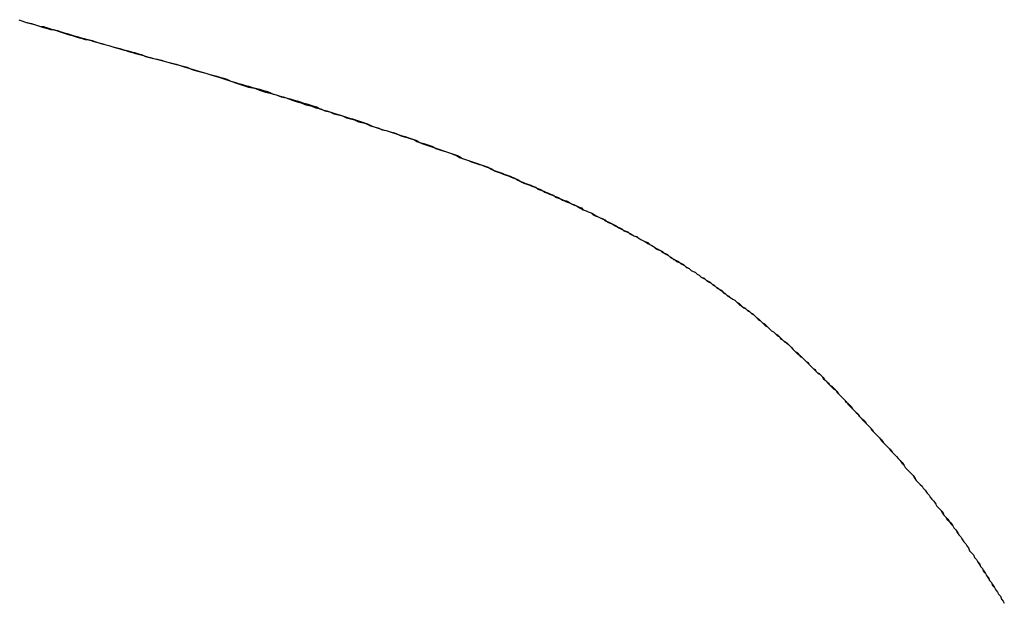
# Model space of a CAD drawing. Extents: x -55 to 3310, y -427 to 1727.
# Tile 10 of 79: x 991.314 to 992.308, y 530.56 to 531.147. Entities that reach past the tile are written whole.
import ezdxf

# ---------------------------------------------------------------- set-up
doc = ezdxf.new("R2010")
doc.units = 0
doc.linetypes.add('DURCHGEHEND', pattern=[0])
doc.layers.add('KF_PASSIO_SUB_15_FRONT', color=7, linetype='DURCHGEHEND')

# ---------------------------------------------------------------- blocks, each defined once
blk = doc.blocks.new('KF_PASSIO_SUB_15_FRONT')
at = {"layer": 'KF_PASSIO_SUB_15_FRONT'}
for points in [[(-238.97, -390.616, 0), (-238.967, -390.617, 0), (-238.964, -390.618, 0), (-238.961, -390.619, 0), (-238.958, -390.62, 0), (-238.954, -390.621, 0), (-238.951, -390.622, 0), (-238.948, -390.623, 0), (-238.945, -390.624, 0), (-238.941, -390.625, 0), (-238.938, -390.626, 0), (-238.935, -390.626, 0), (-238.931, -390.627, 0), (-238.928, -390.628, 0), (-238.925, -390.629, 0), (-238.921, -390.63, 0), (-238.918, -390.631, 0), (-238.915, -390.632, 0), (-238.911, -390.633, 0), (-238.908, -390.634, 0), (-238.904, -390.635, 0), (-238.901, -390.636, 0), (-238.897, -390.637, 0), (-238.894, -390.638, 0), (-238.89, -390.639, 0), (-238.887, -390.64, 0), (-238.883, -390.641, 0), (-238.879, -390.642, 0), (-238.876, -390.643, 0), (-238.872, -390.644, 0), (-238.868, -390.645, 0), (-238.865, -390.646, 0), (-238.861, -390.647, 0), (-238.857, -390.648, 0), (-238.853, -390.649, 0), (-238.85, -390.65, 0), (-238.846, -390.651, 0), (-238.842, -390.653, 0), (-238.838, -390.654, 0), (-238.834, -390.655, 0), (-238.831, -390.656, 0), (-238.827, -390.657, 0), (-238.823, -390.658, 0)], [(-238.97, -390.616, 0), (-238.967, -390.617, 0), (-238.964, -390.618, 0), (-238.96, -390.619, 0), (-238.957, -390.62, 0), (-238.954, -390.621, 0), (-238.951, -390.622, 0), (-238.948, -390.623, 0), (-238.945, -390.623, 0), (-238.942, -390.624, 0), (-238.939, -390.625, 0), (-238.936, -390.626, 0), (-238.932, -390.627, 0), (-238.929, -390.628, 0), (-238.926, -390.629, 0), (-238.923, -390.63, 0), (-238.92, -390.631, 0), (-238.916, -390.632, 0), (-238.913, -390.633, 0), (-238.91, -390.634, 0), (-238.906, -390.635, 0), (-238.903, -390.636, 0), (-238.9, -390.636, 0), (-238.896, -390.637, 0), (-238.893, -390.638, 0), (-238.89, -390.639, 0), (-238.886, -390.64, 0), (-238.883, -390.641, 0), (-238.879, -390.642, 0), (-238.876, -390.643, 0), (-238.873, -390.644, 0), (-238.869, -390.645, 0), (-238.866, -390.646, 0), (-238.862, -390.647, 0), (-238.859, -390.648, 0), (-238.855, -390.649, 0), (-238.852, -390.65, 0), (-238.848, -390.651, 0), (-238.844, -390.652, 0), (-238.841, -390.653, 0), (-238.837, -390.654, 0), (-238.834, -390.655, 0), (-238.83, -390.656, 0), (-238.826, -390.657, 0), (-238.823, -390.658, 0)], [(-238.823, -390.658, 0), (-238.819, -390.659, 0), (-238.815, -390.66, 0), (-238.811, -390.661, 0), (-238.808, -390.662, 0), (-238.804, -390.663, 0), (-238.8, -390.664, 0), (-238.796, -390.666, 0), (-238.793, -390.667, 0), (-238.789, -390.668, 0), (-238.785, -390.669, 0), (-238.781, -390.67, 0), (-238.778, -390.671, 0), (-238.774, -390.672, 0), (-238.77, -390.673, 0), (-238.767, -390.674, 0), (-238.763, -390.675, 0), (-238.76, -390.676, 0), (-238.756, -390.678, 0), (-238.752, -390.679, 0), (-238.749, -390.68, 0), (-238.745, -390.681, 0), (-238.742, -390.682, 0), (-238.738, -390.683, 0), (-238.735, -390.684, 0), (-238.731, -390.685, 0), (-238.727, -390.686, 0), (-238.724, -390.687, 0), (-238.72, -390.688, 0), (-238.717, -390.689, 0), (-238.713, -390.691, 0), (-238.71, -390.692, 0), (-238.707, -390.693, 0), (-238.703, -390.694, 0), (-238.7, -390.695, 0), (-238.696, -390.696, 0), (-238.693, -390.697, 0), (-238.689, -390.698, 0), (-238.686, -390.699, 0), (-238.683, -390.7, 0), (-238.679, -390.701, 0), (-238.676, -390.702, 0), (-238.673, -390.703, 0), (-238.669, -390.704, 0), (-238.666, -390.706, 0), (-238.663, -390.707, 0), (-238.659, -390.708, 0), (-238.656, -390.709, 0), (-238.653, -390.71, 0), (-238.65, -390.711, 0), (-238.646, -390.712, 0), (-238.643, -390.713, 0), (-238.64, -390.714, 0), (-238.637, -390.715, 0), (-238.633, -390.716, 0), (-238.63, -390.717, 0), (-238.627, -390.718, 0), (-238.624, -390.719, 0), (-238.621, -390.72, 0), (-238.618, -390.721, 0), (-238.614, -390.723, 0), (-238.611, -390.724, 0), (-238.608, -390.725, 0), (-238.605, -390.726, 0), (-238.602, -390.727, 0), (-238.599, -390.728, 0), (-238.596, -390.729, 0), (-238.593, -390.73, 0), (-238.59, -390.731, 0), (-238.587, -390.732, 0), (-238.584, -390.733, 0), (-238.58, -390.734, 0), (-238.577, -390.735, 0), (-238.574, -390.736, 0), (-238.571, -390.737, 0), (-238.568, -390.738, 0), (-238.565, -390.74, 0), (-238.563, -390.741, 0), (-238.56, -390.742, 0), (-238.557, -390.743, 0), (-238.554, -390.744, 0), (-238.551, -390.745, 0), (-238.548, -390.746, 0), (-238.545, -390.747, 0), (-238.542, -390.748, 0), (-238.539, -390.749, 0), (-238.536, -390.75, 0), (-238.533, -390.751, 0), (-238.531, -390.752, 0), (-238.528, -390.753, 0), (-238.525, -390.755, 0), (-238.522, -390.756, 0), (-238.519, -390.757, 0), (-238.516, -390.758, 0), (-238.514, -390.759, 0), (-238.511, -390.76, 0), (-238.508, -390.761, 0), (-238.505, -390.762, 0), (-238.502, -390.763, 0), (-238.5, -390.764, 0), (-238.497, -390.765, 0), (-238.494, -390.766, 0), (-238.492, -390.767, 0), (-238.489, -390.769, 0), (-238.486, -390.77, 0), (-238.483, -390.771, 0), (-238.481, -390.772, 0), (-238.478, -390.773, 0), (-238.475, -390.774, 0), (-238.473, -390.775, 0), (-238.47, -390.776, 0), (-238.467, -390.777, 0), (-238.465, -390.778, 0), (-238.462, -390.78, 0), (-238.46, -390.781, 0), (-238.457, -390.782, 0), (-238.454, -390.783, 0), (-238.452, -390.784, 0), (-238.449, -390.785, 0), (-238.447, -390.786, 0), (-238.444, -390.787, 0), (-238.442, -390.788, 0), (-238.439, -390.79, 0), (-238.436, -390.791, 0), (-238.434, -390.792, 0), (-238.431, -390.793, 0), (-238.429, -390.794, 0), (-238.426, -390.795, 0), (-238.424, -390.796, 0), (-238.421, -390.798, 0), (-238.419, -390.799, 0), (-238.417, -390.8, 0), (-238.414, -390.801, 0), (-238.412, -390.802, 0), (-238.409, -390.803, 0), (-238.407, -390.804, 0), (-238.404, -390.806, 0), (-238.402, -390.807, 0), (-238.4, -390.808, 0), (-238.397, -390.809, 0), (-238.395, -390.81, 0), (-238.392, -390.811, 0), (-238.39, -390.813, 0), (-238.388, -390.814, 0), (-238.385, -390.815, 0), (-238.383, -390.816, 0), (-238.381, -390.817, 0), (-238.378, -390.818, 0), (-238.376, -390.82, 0), (-238.374, -390.821, 0), (-238.371, -390.822, 0), (-238.369, -390.823, 0), (-238.367, -390.824, 0), (-238.364, -390.826, 0), (-238.362, -390.827, 0), (-238.36, -390.828, 0), (-238.358, -390.829, 0), (-238.355, -390.83, 0), (-238.353, -390.832, 0), (-238.351, -390.833, 0), (-238.349, -390.834, 0), (-238.346, -390.835, 0), (-238.344, -390.837, 0), (-238.342, -390.838, 0), (-238.34, -390.839, 0), (-238.338, -390.84, 0), (-238.335, -390.842, 0), (-238.333, -390.843, 0), (-238.331, -390.844, 0), (-238.329, -390.845, 0), (-238.327, -390.847, 0), (-238.325, -390.848, 0), (-238.322, -390.849, 0), (-238.32, -390.85, 0), (-238.318, -390.852, 0), (-238.316, -390.853, 0), (-238.314, -390.854, 0), (-238.312, -390.856, 0), (-238.31, -390.857, 0), (-238.308, -390.858, 0), (-238.306, -390.86, 0), (-238.303, -390.861, 0), (-238.301, -390.862, 0), (-238.299, -390.863, 0), (-238.297, -390.865, 0), (-238.295, -390.866, 0), (-238.293, -390.867, 0), (-238.291, -390.869, 0), (-238.289, -390.87, 0), (-238.287, -390.871, 0), (-238.285, -390.873, 0), (-238.283, -390.874, 0), (-238.281, -390.876, 0), (-238.279, -390.877, 0), (-238.277, -390.878, 0), (-238.275, -390.88, 0), (-238.273, -390.881, 0), (-238.271, -390.882, 0), (-238.269, -390.884, 0), (-238.267, -390.885, 0), (-238.265, -390.887, 0), (-238.263, -390.888, 0), (-238.261, -390.889, 0), (-238.259, -390.891, 0), (-238.257, -390.892, 0), (-238.255, -390.894, 0), (-238.253, -390.895, 0), (-238.251, -390.897, 0), (-238.249, -390.898, 0), (-238.247, -390.899, 0), (-238.245, -390.901, 0), (-238.244, -390.902, 0), (-238.242, -390.904, 0), (-238.24, -390.905, 0), (-238.238, -390.907, 0), (-238.236, -390.908, 0), (-238.234, -390.91, 0), (-238.232, -390.911, 0), (-238.23, -390.913, 0), (-238.228, -390.914, 0), (-238.226, -390.916, 0), (-238.225, -390.917, 0), (-238.223, -390.919, 0), (-238.221, -390.92, 0), (-238.219, -390.922, 0), (-238.217, -390.923, 0), (-238.215, -390.925, 0), (-238.213, -390.927, 0), (-238.212, -390.928, 0), (-238.21, -390.93, 0), (-238.208, -390.931, 0), (-238.206, -390.933, 0), (-238.204, -390.934, 0), (-238.202, -390.936, 0), (-238.201, -390.938, 0), (-238.199, -390.939, 0), (-238.197, -390.941, 0), (-238.195, -390.942, 0), (-238.193, -390.944, 0), (-238.191, -390.946, 0), (-238.19, -390.947, 0), (-238.188, -390.949, 0), (-238.186, -390.951, 0), (-238.184, -390.952, 0), (-238.182, -390.954, 0), (-238.181, -390.956, 0), (-238.179, -390.957, 0), (-238.177, -390.959, 0), (-238.175, -390.961, 0), (-238.174, -390.962, 0), (-238.172, -390.964, 0), (-238.17, -390.966, 0), (-238.168, -390.968, 0), (-238.166, -390.969, 0), (-238.165, -390.971, 0), (-238.163, -390.973, 0), (-238.161, -390.974, 0), (-238.159, -390.976, 0), (-238.158, -390.978, 0), (-238.156, -390.98, 0), (-238.154, -390.982, 0), (-238.152, -390.983, 0), (-238.151, -390.985, 0), (-238.149, -390.987, 0), (-238.147, -390.989, 0), (-238.145, -390.99, 0), (-238.143, -390.992, 0), (-238.142, -390.994, 0), (-238.14, -390.996, 0), (-238.138, -390.998, 0), (-238.136, -391, 0), (-238.135, -391.002, 0), (-238.133, -391.003, 0), (-238.131, -391.005, 0), (-238.129, -391.007, 0), (-238.128, -391.009, 0), (-238.126, -391.011, 0), (-238.124, -391.013, 0), (-238.122, -391.015, 0), (-238.121, -391.017, 0), (-238.119, -391.019, 0), (-238.117, -391.02, 0), (-238.115, -391.022, 0), (-238.114, -391.024, 0), (-238.112, -391.026, 0), (-238.11, -391.028, 0), (-238.108, -391.03, 0), (-238.107, -391.032, 0)], [(-238.823, -390.658, 0), (-238.816, -390.66, 0), (-238.808, -390.662, 0), (-238.802, -390.664, 0), (-238.795, -390.666, 0), (-238.788, -390.668, 0), (-238.781, -390.67, 0), (-238.775, -390.672, 0), (-238.768, -390.674, 0), (-238.762, -390.676, 0), (-238.756, -390.678, 0), (-238.75, -390.68, 0), (-238.744, -390.682, 0), (-238.738, -390.684, 0), (-238.732, -390.685, 0), (-238.727, -390.687, 0), (-238.721, -390.689, 0), (-238.716, -390.69, 0), (-238.71, -390.692, 0), (-238.705, -390.694, 0), (-238.7, -390.695, 0), (-238.695, -390.697, 0), (-238.689, -390.699, 0), (-238.685, -390.7, 0), (-238.68, -390.702, 0), (-238.675, -390.703, 0), (-238.67, -390.705, 0), (-238.665, -390.706, 0), (-238.661, -390.708, 0), (-238.656, -390.709, 0), (-238.652, -390.711, 0), (-238.647, -390.712, 0), (-238.643, -390.713, 0), (-238.639, -390.715, 0), (-238.635, -390.716, 0), (-238.631, -390.717, 0), (-238.627, -390.719, 0), (-238.622, -390.72, 0), (-238.619, -390.721, 0), (-238.615, -390.723, 0), (-238.611, -390.724, 0), (-238.607, -390.725, 0), (-238.603, -390.727, 0), (-238.599, -390.728, 0), (-238.596, -390.729, 0), (-238.592, -390.73, 0), (-238.589, -390.731, 0), (-238.585, -390.733, 0), (-238.582, -390.734, 0), (-238.578, -390.735, 0), (-238.575, -390.736, 0), (-238.571, -390.737, 0), (-238.568, -390.739, 0), (-238.565, -390.74, 0), (-238.561, -390.741, 0), (-238.558, -390.742, 0), (-238.555, -390.743, 0), (-238.552, -390.744, 0), (-238.549, -390.746, 0), (-238.546, -390.747, 0), (-238.543, -390.748, 0), (-238.539, -390.749, 0), (-238.536, -390.75, 0), (-238.533, -390.751, 0), (-238.53, -390.752, 0), (-238.527, -390.753, 0), (-238.525, -390.754, 0), (-238.522, -390.756, 0), (-238.519, -390.757, 0), (-238.516, -390.758, 0), (-238.513, -390.759, 0), (-238.51, -390.76, 0), (-238.507, -390.761, 0), (-238.504, -390.762, 0), (-238.502, -390.763, 0), (-238.499, -390.764, 0), (-238.496, -390.765, 0), (-238.493, -390.767, 0), (-238.491, -390.768, 0), (-238.488, -390.769, 0), (-238.485, -390.77, 0), (-238.482, -390.771, 0), (-238.48, -390.772, 0), (-238.477, -390.773, 0), (-238.474, -390.774, 0), (-238.472, -390.775, 0), (-238.469, -390.776, 0), (-238.466, -390.778, 0), (-238.464, -390.779, 0), (-238.461, -390.78, 0), (-238.459, -390.781, 0), (-238.456, -390.782, 0), (-238.453, -390.783, 0), (-238.451, -390.784, 0), (-238.448, -390.785, 0), (-238.446, -390.787, 0), (-238.443, -390.788, 0), (-238.44, -390.789, 0), (-238.438, -390.79, 0), (-238.435, -390.791, 0), (-238.433, -390.792, 0), (-238.43, -390.793, 0), (-238.428, -390.795, 0), (-238.425, -390.796, 0), (-238.422, -390.797, 0), (-238.42, -390.798, 0), (-238.417, -390.799, 0), (-238.415, -390.8, 0), (-238.412, -390.802, 0), (-238.41, -390.803, 0), (-238.407, -390.804, 0), (-238.405, -390.805, 0), (-238.402, -390.806, 0), (-238.4, -390.808, 0), (-238.397, -390.809, 0), (-238.395, -390.81, 0), (-238.392, -390.811, 0), (-238.39, -390.812, 0), (-238.387, -390.814, 0), (-238.385, -390.815, 0), (-238.383, -390.816, 0), (-238.38, -390.817, 0), (-238.378, -390.819, 0), (-238.375, -390.82, 0), (-238.373, -390.821, 0), (-238.371, -390.822, 0), (-238.368, -390.824, 0), (-238.366, -390.825, 0), (-238.363, -390.826, 0), (-238.361, -390.827, 0), (-238.359, -390.829, 0), (-238.356, -390.83, 0), (-238.354, -390.831, 0), (-238.352, -390.832, 0), (-238.349, -390.834, 0), (-238.347, -390.835, 0), (-238.345, -390.836, 0), (-238.342, -390.838, 0), (-238.34, -390.839, 0), (-238.338, -390.84, 0), (-238.335, -390.841, 0), (-238.333, -390.843, 0), (-238.331, -390.844, 0), (-238.329, -390.845, 0), (-238.326, -390.847, 0), (-238.324, -390.848, 0), (-238.322, -390.849, 0), (-238.32, -390.851, 0), (-238.317, -390.852, 0), (-238.315, -390.853, 0), (-238.313, -390.855, 0), (-238.311, -390.856, 0), (-238.309, -390.858, 0), (-238.306, -390.859, 0), (-238.304, -390.86, 0), (-238.302, -390.862, 0), (-238.3, -390.863, 0), (-238.298, -390.864, 0), (-238.296, -390.866, 0), (-238.293, -390.867, 0), (-238.291, -390.869, 0), (-238.289, -390.87, 0), (-238.287, -390.871, 0), (-238.285, -390.873, 0), (-238.283, -390.874, 0), (-238.281, -390.876, 0), (-238.278, -390.877, 0), (-238.276, -390.879, 0), (-238.274, -390.88, 0), (-238.272, -390.881, 0), (-238.27, -390.883, 0), (-238.268, -390.884, 0), (-238.266, -390.886, 0), (-238.264, -390.887, 0), (-238.262, -390.889, 0), (-238.26, -390.89, 0), (-238.258, -390.892, 0), (-238.256, -390.893, 0), (-238.254, -390.895, 0), (-238.252, -390.896, 0), (-238.249, -390.898, 0), (-238.247, -390.899, 0), (-238.245, -390.901, 0), (-238.243, -390.902, 0), (-238.241, -390.904, 0), (-238.239, -390.906, 0), (-238.237, -390.907, 0), (-238.235, -390.909, 0), (-238.233, -390.91, 0), (-238.231, -390.912, 0), (-238.229, -390.913, 0), (-238.227, -390.915, 0), (-238.225, -390.917, 0), (-238.223, -390.918, 0), (-238.221, -390.92, 0), (-238.22, -390.921, 0), (-238.218, -390.923, 0), (-238.216, -390.925, 0), (-238.214, -390.926, 0), (-238.212, -390.928, 0), (-238.21, -390.93, 0), (-238.208, -390.931, 0), (-238.206, -390.933, 0), (-238.204, -390.935, 0), (-238.202, -390.936, 0), (-238.2, -390.938, 0), (-238.198, -390.94, 0), (-238.196, -390.941, 0), (-238.194, -390.943, 0), (-238.192, -390.945, 0), (-238.19, -390.947, 0), (-238.189, -390.948, 0), (-238.187, -390.95, 0), (-238.185, -390.952, 0), (-238.183, -390.954, 0), (-238.181, -390.955, 0), (-238.179, -390.957, 0), (-238.177, -390.959, 0), (-238.175, -390.961, 0), (-238.173, -390.962, 0), (-238.172, -390.964, 0), (-238.17, -390.966, 0), (-238.168, -390.968, 0), (-238.166, -390.97, 0), (-238.164, -390.972, 0), (-238.162, -390.973, 0), (-238.16, -390.975, 0), (-238.158, -390.977, 0), (-238.157, -390.979, 0), (-238.155, -390.981, 0), (-238.153, -390.983, 0), (-238.151, -390.985, 0), (-238.149, -390.986, 0), (-238.147, -390.988, 0), (-238.145, -390.99, 0), (-238.144, -390.992, 0), (-238.142, -390.994, 0), (-238.14, -390.996, 0), (-238.138, -390.998, 0), (-238.136, -391, 0), (-238.134, -391.002, 0), (-238.133, -391.004, 0), (-238.131, -391.006, 0), (-238.129, -391.008, 0), (-238.127, -391.01, 0), (-238.125, -391.012, 0), (-238.123, -391.014, 0), (-238.122, -391.016, 0), (-238.12, -391.018, 0), (-238.118, -391.02, 0), (-238.116, -391.022, 0), (-238.114, -391.024, 0), (-238.112, -391.026, 0), (-238.11, -391.028, 0), (-238.109, -391.03, 0), (-238.107, -391.032, 0)], [(-238.107, -391.032, 0), (-238.105, -391.034, 0), (-238.103, -391.036, 0), (-238.101, -391.038, 0), (-238.099, -391.041, 0), (-238.097, -391.043, 0), (-238.095, -391.045, 0), (-238.093, -391.047, 0), (-238.091, -391.049, 0), (-238.089, -391.051, 0), (-238.088, -391.053, 0), (-238.086, -391.055, 0), (-238.084, -391.057, 0), (-238.082, -391.059, 0), (-238.08, -391.061, 0), (-238.078, -391.064, 0), (-238.076, -391.066, 0), (-238.075, -391.068, 0), (-238.073, -391.07, 0), (-238.071, -391.072, 0), (-238.069, -391.074, 0), (-238.067, -391.076, 0), (-238.065, -391.079, 0), (-238.064, -391.081, 0), (-238.062, -391.083, 0), (-238.06, -391.085, 0), (-238.058, -391.087, 0), (-238.057, -391.089, 0), (-238.055, -391.091, 0), (-238.053, -391.094, 0), (-238.051, -391.096, 0), (-238.05, -391.098, 0), (-238.048, -391.1, 0), (-238.046, -391.102, 0), (-238.044, -391.105, 0), (-238.043, -391.107, 0), (-238.041, -391.109, 0), (-238.039, -391.111, 0), (-238.037, -391.113, 0), (-238.036, -391.116, 0), (-238.034, -391.118, 0), (-238.032, -391.12, 0), (-238.031, -391.122, 0), (-238.029, -391.125, 0), (-238.027, -391.127, 0), (-238.026, -391.129, 0), (-238.024, -391.131, 0), (-238.022, -391.134, 0), (-238.021, -391.136, 0), (-238.019, -391.138, 0), (-238.018, -391.14, 0), (-238.016, -391.143, 0), (-238.014, -391.145, 0), (-238.013, -391.147, 0), (-238.011, -391.149, 0), (-238.01, -391.152, 0), (-238.008, -391.154, 0), (-238.006, -391.156, 0), (-238.005, -391.159, 0), (-238.003, -391.161, 0), (-238.002, -391.163, 0), (-238, -391.166, 0), (-237.999, -391.168, 0), (-237.997, -391.17, 0), (-237.996, -391.173, 0), (-237.994, -391.175, 0), (-237.993, -391.177, 0), (-237.991, -391.18, 0), (-237.99, -391.182, 0), (-237.988, -391.184, 0), (-237.987, -391.187, 0), (-237.985, -391.189, 0), (-237.984, -391.191, 0), (-237.982, -391.194, 0), (-237.981, -391.196, 0), (-237.979, -391.198, 0), (-237.978, -391.201, 0), (-237.976, -391.203, 0), (-237.975, -391.205, 0)], [(-238.107, -391.032, 0), (-238.105, -391.034, 0), (-238.103, -391.036, 0), (-238.101, -391.038, 0), (-238.099, -391.04, 0), (-238.097, -391.043, 0), (-238.095, -391.045, 0), (-238.093, -391.047, 0), (-238.091, -391.049, 0), (-238.09, -391.051, 0), (-238.088, -391.053, 0), (-238.086, -391.055, 0), (-238.084, -391.057, 0), (-238.082, -391.059, 0), (-238.08, -391.061, 0), (-238.078, -391.063, 0), (-238.076, -391.066, 0), (-238.075, -391.068, 0), (-238.073, -391.07, 0), (-238.071, -391.072, 0), (-238.069, -391.074, 0), (-238.067, -391.076, 0), (-238.066, -391.078, 0), (-238.064, -391.081, 0), (-238.062, -391.083, 0), (-238.06, -391.085, 0), (-238.058, -391.087, 0), (-238.057, -391.089, 0), (-238.055, -391.091, 0), (-238.053, -391.094, 0), (-238.051, -391.096, 0), (-238.05, -391.098, 0), (-238.048, -391.1, 0), (-238.046, -391.102, 0), (-238.044, -391.105, 0), (-238.043, -391.107, 0), (-238.041, -391.109, 0), (-238.039, -391.111, 0), (-238.038, -391.113, 0), (-238.036, -391.116, 0), (-238.034, -391.118, 0), (-238.033, -391.12, 0), (-238.031, -391.122, 0), (-238.029, -391.124, 0), (-238.027, -391.127, 0), (-238.026, -391.129, 0), (-238.024, -391.131, 0), (-238.023, -391.133, 0), (-238.021, -391.136, 0), (-238.019, -391.138, 0), (-238.018, -391.14, 0), (-238.016, -391.143, 0), (-238.014, -391.145, 0), (-238.013, -391.147, 0), (-238.011, -391.149, 0), (-238.01, -391.152, 0), (-238.008, -391.154, 0), (-238.006, -391.156, 0), (-238.005, -391.159, 0), (-238.003, -391.161, 0), (-238.002, -391.163, 0), (-238, -391.165, 0), (-237.999, -391.168, 0), (-237.997, -391.17, 0), (-237.996, -391.172, 0), (-237.994, -391.175, 0), (-237.993, -391.177, 0), (-237.991, -391.179, 0), (-237.99, -391.182, 0), (-237.988, -391.184, 0), (-237.987, -391.186, 0), (-237.985, -391.189, 0), (-237.984, -391.191, 0), (-237.982, -391.194, 0), (-237.981, -391.196, 0), (-237.979, -391.198, 0), (-237.978, -391.201, 0), (-237.976, -391.203, 0), (-237.975, -391.205, 0)]]:
    blk.add_polyline3d(points, dxfattribs=at)

msp = doc.modelspace()

# ---------------------------------------------------------------- block references
at = {"layer": 'KF_PASSIO_SUB_15_FRONT'}
msp.add_blockref('KF_PASSIO_SUB_15_FRONT', (1230.28345, 921.76274), dxfattribs=at)

doc.saveas('drawing.dxf')
